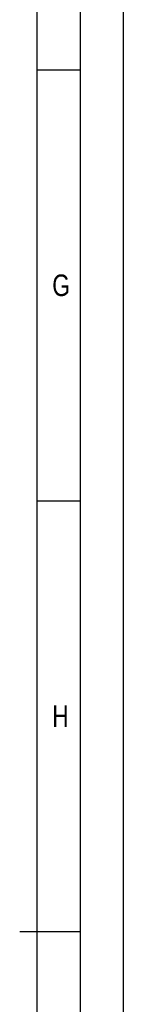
# Model space of a CAD drawing. Header units: millimetres. Extents: x 0 to 1189, y 0 to 841.
# Tile 99 of 112: x 1177 to 1189, y 412 to 526. Entities that reach past the tile are written whole.
import ezdxf

# ---------------------------------------------------------------- set-up
doc = ezdxf.new("R2010")
doc.units = ezdxf.units.MM
doc.header["$LTSCALE"] = 65.395
doc.layers.get('0').update_dxf_attribs({"linetype": 'CONTINUOUS'})
doc.styles.add('TEXTSTYLE_2', font='txt')

msp = doc.modelspace()

# ---------------------------------------------------------------- linework, layer by layer
at = {"color": 5, "linetype": 'Continuous'}
for p, q in [((1189, 841), (1189, 0)), ((1179, 831), (1179, 10)), ((1179, 520.5), (1184, 520.5)), ((1179, 470.5), (1184, 470.5))]:
    msp.add_line(p, q, dxfattribs=at)
at = {"color": 6, "linetype": 'Continuous'}
for p, q in [((1184, 836), (1184, 5)), ((1184, 420.5), (1177, 420.5))]:
    msp.add_line(p, q, dxfattribs=at)

# ---------------------------------------------------------------- texts
at = {"color": 5, "linetype": 'Continuous', "style": 'TEXTSTYLE_2', "width": 0.785714}
for s, p in [('G', (1180.77091, 494.271)), ('H', (1180.77091, 444.271))]:
    msp.add_text(s, height=2.50001, dxfattribs=at).set_placement(p)

doc.saveas('drawing.dxf')
